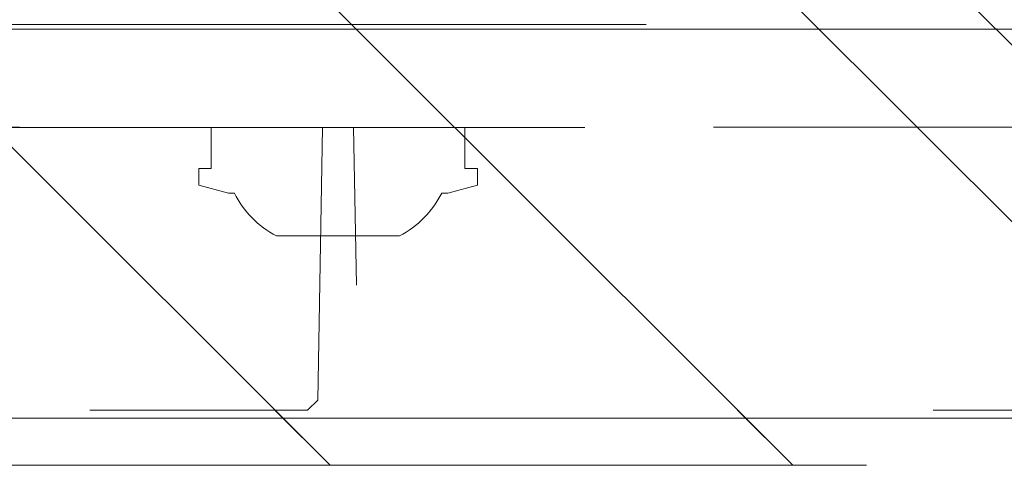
# Model space of a CAD drawing. Header units: inches. Extents: x -463 to -294, y -230 to 12.
# Tile 36 of 68: x -348.23 to -346.338, y -62.587 to -61.73. Entities that reach past the tile are written whole.
import ezdxf

# ---------------------------------------------------------------- set-up
doc = ezdxf.new("R2010")
doc.units = ezdxf.units.IN
doc.header["$LTSCALE"] = 32
doc.header["$MEASUREMENT"] = 0
doc.linetypes.add('Dash Style-1', pattern=[0.083328, 0.041656, -0.041672])
for name, color, linetype, lineweight in [('DashLine', 7, 'Dash Style-1', 13), ('DashLineFill', 7, 'Dash Style-1', 13), ('None', 7, 'Continuous', 18), ('SolidLine', 7, 'Continuous', 15), ('Wood_-V', 7, 'Continuous', 18)]:
    doc.layers.add(name, color=color, linetype=linetype, lineweight=lineweight)
pattern_1 = [(45, (0, 0), (-1.61301565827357, 1.935715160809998), []), (45, (-1.0608, 1.0608), (-0.4723460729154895, 0.4167612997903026), [])]

# ---------------------------------------------------------------- blocks, each defined once
blk = doc.blocks.new('MetalLegBox-Lower-30 (2D)')
at = {"layer": 'DashLine'}
blk.add_line((-13.67712466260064, -2.133858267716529), (13.67717425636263, -2.133858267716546), dxfattribs=at)
blk = doc.blocks.new('TL14_upper_leg (2D)')
at = {"layer": 'SolidLine', "flags": 128}
blk.add_lwpolyline([(-2.322834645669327, 0.2436987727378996), (-2.401574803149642, 0.2436987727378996), (-2.401574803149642, 0.2677219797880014), (-2.434055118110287, 0.2677219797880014), (-2.4493110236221, 0.2107861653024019), (-2.4493110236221, 0.1992105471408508, 0.1579749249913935), (-2.531479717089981, 0.1180761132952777), (-2.531479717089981, -0.1180652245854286, 0.1560270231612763), (-2.4493110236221, -0.1991401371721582), (-2.4493110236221, -0.2107752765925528), (-2.434055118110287, -0.2677110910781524), (-2.401574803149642, -0.2677110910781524), (-2.401574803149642, -0.2436878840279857), (-2.322834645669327, -0.2436878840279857)], format="xyb", close=True, dxfattribs=at)
blk = doc.blocks.new('1BRPT9-Bracket (2D)')
at = {"layer": 'DashLineFill', "linetype": 'Continuous', "lineweight": 13}
h = blk.add_hatch(dxfattribs=at)
h.set_pattern_fill('Steel', color=253, style=0, pattern_type=2)
h.set_pattern_definition(pattern_1)
edge = h.paths.add_edge_path()
edge.add_arc((1.677931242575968, -8.488188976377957), 0.2519685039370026, 269.999999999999, 360.0000000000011)
edge.add_line((1.929899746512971, -8.488188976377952), (1.929899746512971, -7.480314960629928))
edge.add_line((1.929899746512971, -7.480314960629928), (2.323600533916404, -7.480314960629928))
edge.add_line((2.323600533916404, -7.480314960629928), (2.323600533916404, 7.461135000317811))
edge.add_line((2.323600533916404, 7.461135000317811), (1.929899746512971, 7.480314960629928))
edge.add_line((1.929899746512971, 7.480314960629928), (1.929899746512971, 8.488188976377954))
edge.add_arc((1.677931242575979, 8.488188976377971), 0.2519685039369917, 359.999999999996, 450.0000000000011)
edge.add_line((1.677931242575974, 8.740157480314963), (-2.32206875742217, 8.740157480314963))
edge.add_line((-2.32206875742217, 8.740157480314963), (-2.32206875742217, -8.74015748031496))
edge.add_line((-2.32206875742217, -8.74015748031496), (1.677931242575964, -8.74015748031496))
at = {"layer": 'DashLineFill'}
blk.add_line((-2.125218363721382, 8.740157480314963), (-2.125218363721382, -8.74015748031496), dxfattribs=at)
at = {"layer": 'DashLineFill', "flags": 128}
blk.add_lwpolyline([(1.677931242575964, -8.74015748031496, 0.4142135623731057), (1.929899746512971, -8.488188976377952), (1.929899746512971, -7.480314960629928), (2.323600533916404, -7.480314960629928), (2.323600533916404, 7.461135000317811), (1.929899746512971, 7.480314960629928), (1.929899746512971, 8.488188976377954, 0.4142135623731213), (1.677931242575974, 8.740157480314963), (-2.32206875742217, 8.740157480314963), (-2.32206875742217, -8.74015748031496)], format="xyb", close=True, dxfattribs=at)
blk = doc.blocks.new('1BRPT8_Cover (2D)')
at = {"layer": 'DashLineFill', "linetype": 'Continuous', "lineweight": 13}
h = blk.add_hatch(dxfattribs=at)
h.set_pattern_fill('Steel', color=253, style=0, pattern_type=2)
h.set_pattern_definition(pattern_1)
h.paths.add_polyline_path([(-1.594488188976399, -8.763779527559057), (-2.322834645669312, -8.763779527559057), (-2.322834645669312, -8.751066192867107), (-2.826068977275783, -8.742282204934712), (-2.866441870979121, -8.70280193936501), (-2.866441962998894, -6.672971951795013), (-2.84717538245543, -6.653289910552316), (-2.322834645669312, -6.644137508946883), (-2.322834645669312, -6.584208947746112), (-2.847175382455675, -6.575056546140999), (-2.866441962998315, -6.555374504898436), (-2.866441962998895, -4.468247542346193), (-2.847175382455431, -4.448565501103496), (-2.322834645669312, -4.439413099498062), (-2.322834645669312, -4.37948453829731), (-2.847175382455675, -4.370332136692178), (-2.866441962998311, -4.350650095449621), (-2.866441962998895, -2.263523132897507), (-2.847175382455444, -2.243841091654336), (-2.322834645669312, -2.234688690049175), (-2.322834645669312, -2.174760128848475), (-2.847175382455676, -2.165607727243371), (-2.866441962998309, -2.145925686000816), (-2.866441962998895, -0.05879872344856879), (-2.847175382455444, -0.03911668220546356), (-2.322834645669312, -0.02996428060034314), (-2.322834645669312, 0.02996428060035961), (-2.847175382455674, 0.03911668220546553), (-2.866441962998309, 0.05879872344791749), (-2.866441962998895, 2.145925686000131), (-2.847175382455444, 2.165607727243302), (-2.322834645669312, 2.174760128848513), (-2.322834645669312, 2.234688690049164), (-2.847175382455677, 2.243841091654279), (-2.866441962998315, 2.263523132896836), (-2.866441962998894, 4.350650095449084), (-2.84717538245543, 4.37033213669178), (-2.322834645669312, 4.379484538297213), (-2.322834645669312, 4.439413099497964), (-2.847175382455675, 4.448565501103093), (-2.866441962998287, 4.46824754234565), (-2.865499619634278, 6.55537450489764), (-2.84717538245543, 6.575056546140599), (-2.322834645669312, 6.584208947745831), (-2.322834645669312, 6.644137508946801), (-2.847175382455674, 6.653289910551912), (-2.866441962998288, 6.672971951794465), (-2.866441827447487, 8.702801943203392), (-2.826068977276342, 8.742282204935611), (-1.594488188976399, 8.763779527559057), (-1.594488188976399, 8.858267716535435), (-2.97244094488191, 8.858267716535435), (-2.97244094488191, -8.858267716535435), (-1.594488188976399, -8.858267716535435)])
h = blk.add_hatch(dxfattribs=at)
h.set_pattern_fill('Steel', color=253, style=0, pattern_type=2)
h.set_pattern_definition(pattern_1)
h.paths.add_polyline_path([(-2.322834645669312, 8.858267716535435), (-2.322834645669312, -8.858267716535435), (-2.97244094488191, -8.858267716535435), (-2.97244094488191, 8.858267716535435)])
at = {"layer": 'DashLineFill', "flags": 128}
for points in [[(-1.594488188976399, -8.763779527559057), (-2.322834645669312, -8.763779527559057), (-2.322834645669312, -8.751066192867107), (-2.826068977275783, -8.742282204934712), (-2.866441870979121, -8.70280193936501), (-2.866441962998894, -6.672971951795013), (-2.84717538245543, -6.653289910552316), (-2.322834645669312, -6.644137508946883), (-2.322834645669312, -6.584208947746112), (-2.847175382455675, -6.575056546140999), (-2.866441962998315, -6.555374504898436), (-2.866441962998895, -4.468247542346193), (-2.847175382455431, -4.448565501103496), (-2.322834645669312, -4.439413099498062), (-2.322834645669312, -4.37948453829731), (-2.847175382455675, -4.370332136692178), (-2.866441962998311, -4.350650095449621), (-2.866441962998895, -2.263523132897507), (-2.847175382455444, -2.243841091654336), (-2.322834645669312, -2.234688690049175), (-2.322834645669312, -2.174760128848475), (-2.847175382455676, -2.165607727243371), (-2.866441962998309, -2.145925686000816), (-2.866441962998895, -0.05879872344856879), (-2.847175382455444, -0.03911668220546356), (-2.322834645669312, -0.02996428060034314), (-2.322834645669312, 0.02996428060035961), (-2.847175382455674, 0.03911668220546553), (-2.866441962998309, 0.05879872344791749), (-2.866441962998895, 2.145925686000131), (-2.847175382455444, 2.165607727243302), (-2.322834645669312, 2.174760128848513), (-2.322834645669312, 2.234688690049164), (-2.847175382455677, 2.243841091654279), (-2.866441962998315, 2.263523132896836), (-2.866441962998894, 4.350650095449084), (-2.84717538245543, 4.37033213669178), (-2.322834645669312, 4.379484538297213), (-2.322834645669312, 4.439413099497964), (-2.847175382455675, 4.448565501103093), (-2.866441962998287, 4.46824754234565), (-2.865499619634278, 6.55537450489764), (-2.84717538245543, 6.575056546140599), (-2.322834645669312, 6.584208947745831), (-2.322834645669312, 6.644137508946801), (-2.847175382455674, 6.653289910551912), (-2.866441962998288, 6.672971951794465), (-2.866441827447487, 8.702801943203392), (-2.826068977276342, 8.742282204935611), (-1.594488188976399, 8.763779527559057), (-1.594488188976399, 8.858267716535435), (-2.97244094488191, 8.858267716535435), (-2.97244094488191, -8.858267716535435), (-1.594488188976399, -8.858267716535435)], [(-2.322834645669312, 8.858267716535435), (-2.322834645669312, -8.858267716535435), (-2.97244094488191, -8.858267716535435), (-2.97244094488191, 8.858267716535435)]]:
    blk.add_lwpolyline(points, close=True, dxfattribs=at)
blk = doc.blocks.new('Group-50')
at = {"layer": 'None', "color": 7, "rotation": 90}
for name in ['TL14_upper_leg (2D)', '1BRPT9-Bracket (2D)', '1BRPT8_Cover (2D)']:
    blk.add_blockref(name, (11.8413711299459, -44.63670917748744), dxfattribs=at)
blk = doc.blocks.new('Group-51')
at = {"layer": 'Wood_-V', "linetype": 'Continuous', "transparency": 33554687}
for points in [[(-0.8633532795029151, -46.77055799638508), (26.77444199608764, -46.77055799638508), (26.77444199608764, -47.51858949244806), (-0.8633532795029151, -47.51858949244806), (-0.8633532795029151, -46.77055799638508)], [(-0.8633532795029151, -46.77055799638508), (26.77444199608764, -46.77055799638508), (26.77444199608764, -47.51858949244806), (-0.8633532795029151, -47.51858949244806), (-0.8633532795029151, -46.77055799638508)], [(-0.8633532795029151, -46.77055799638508), (-0.8633532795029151, -46.77055799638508), (26.77444199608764, -46.77055799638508), (26.77444199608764, -46.77055799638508), (-0.8633532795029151, -46.77055799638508)], [(26.77444199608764, -47.51858949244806), (26.77444199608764, -47.51858949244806), (-0.8633532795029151, -47.51858949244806), (-0.8633532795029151, -47.51858949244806), (26.77444199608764, -47.51858949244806)]]:
    blk.add_lwpolyline(points, dxfattribs=at)
at = {"layer": 'None'}
blk.add_blockref('Group-50', (0, 0), dxfattribs=at)
at = {"layer": 'None', "color": 7}
blk.add_blockref('MetalLegBox-Lower-30 (2D)', (12.95554435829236, -44.63669972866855), dxfattribs=at)

msp = doc.modelspace()

# ---------------------------------------------------------------- block references
at = {"layer": 'None'}
msp.add_blockref('Group-51', (-359.4593240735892, -14.97747349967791), dxfattribs=at)

doc.saveas('drawing.dxf')
